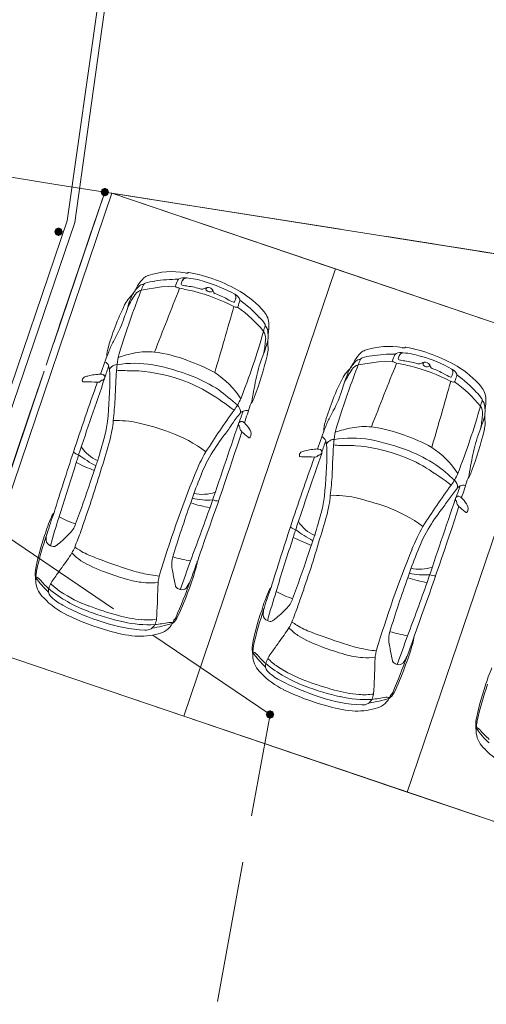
# Model space of a CAD drawing. Header units: metres. Extents: x 6541766 to 6542178, y 5894743 to 5895314.
# Tile 71 of 77: x 6541970.46 to 6541975.4, y 5895270.38 to 5895280.8. Entities that reach past the tile are written whole.
import ezdxf

# ---------------------------------------------------------------- set-up
doc = ezdxf.new("R2010")
doc.units = ezdxf.units.M
for name, pattern in [('0.5_0.5', [1, 0.5, -0.5]), ('1.5_0.5', [2, 1.5, -0.5]), ('DASHED', [0.75, 0.5, -0.25]), ('egkk-500', [2, 1.5, -0.5]), ('egug-500', [1, 0.5, -0.5])]:
    doc.linetypes.add(name, pattern=pattern)
for name, color, linetype in [('217-kontur klasyfikacyjny', 7, 'Continuous'), ('218-kontur użytku gruntowego', 7, 'Continuous'), ('219-działka ewidencyjna', 7, 'Continuous'), ('jezdnia', 7, 'Continuous')]:
    doc.layers.add(name, color=color, linetype=linetype)
for name, color, linetype, lineweight in [('_dr_obrzeże 8x30', 210, 'Continuous', 30), ('A-OZNACZENIA', 7, 'Continuous', 15), ('A-PZT', 4, 'Continuous', 9), ('IE - podklad', 8, 'Continuous', 9)]:
    doc.layers.add(name, color=color, linetype=linetype, lineweight=lineweight)

# ---------------------------------------------------------------- blocks, each defined once
blk = doc.blocks.new('blok - podklad szary rfqfqw')
at = {"color": 8, "linetype": 'ByBlock', "lineweight": 9}
for p, q in [((6541971.746, 5895277.943), (6541971.962, 5895277.976)), ((6541971.962, 5895277.976), (6541972.11, 5895277.983)), ((6541974.044, 5895277.15), (6541974.26, 5895277.184)), ((6541974.26, 5895277.184), (6541974.408, 5895277.191))]:
    blk.add_line(p, q, dxfattribs=at)
for centre, radius, start, end in [((6541972.069, 5895277.332), 0.806, 79.8058, 107.9343), ((6541972.245, 5895278.308), 0.186, 259.705, 266.6901), ((6541972.233, 5895278.137), 0.0144, 274.9766, 317.7461), ((6541972.249, 5895278.121), 0.00831, 80.0944, 131.6439), ((6541971.957, 5895276.51), 1.646, 59.4839, 79.7164), ((6541972.067, 5895277.775), 0.418, 134.7877, 149.3689), ((6541971.761, 5895277.948), 0.0527, 81.86, 140.5345), ((6541972.065, 5895277.852), 0.331, 153.5248, 164.1484), ((6541971.801, 5895277.982), 0.0372, 110.4707, 151.415), ((6541971.856, 5895277.979), 0.124, 106.3103, 132.0834), ((6541971.923, 5895277.624), 0.415, 94.756, 109.0121), ((6541972.125, 5895276.516), 1.541, 89.507, 98.8484), ((6541972.368, 5895277.928), 0.264, 152.9041, 168.04), ((6541972.163, 5895278.033), 0.0338, 117.7485, 152.7719), ((6541972.197, 5895277.95), 0.124, 77.9747, 113.7444), ((6541972.281, 5895277.99), 0.113, 147.9171, 171.2703), ((6541972.18, 5895278.006), 0.0108, 174.4974, 263.7244), ((6541972.222, 5895278.028), 0.0425, 88.9958, 150.1846), ((6541972.158, 5895277.225), 0.849, 72.4169, 85.5758), ((6541971.985, 5895276.548), 1.546, 60.8798, 73.8908), ((6541984.427, 5895273.09), 13.578, 159.0591, 161.2754), ((6541973.123, 5895276.968), 1.715, 147.2412, 152.3476), ((6541971.385, 5895278.12), 0.348, 315.7363, 326.4254), ((6541971.998, 5895277.7), 0.395, 134.7168, 152.0167), ((6541970.526, 5895278.587), 1.325, 330.1157, 333.0891), ((6541971.778, 5895277.829), 0.118, 105.7646, 145.2232), ((6542310.545, 5895143.979), 363.952, 158.39937, 158.51365), ((6541972.119, 5895277.982), 0.0088, 172.767, 254.0196), ((6541972.265, 5895278.394), 0.446, 250.5218, 255.3812), ((6541970.647, 5895270.71), 7.407, 77.0841, 78.2731), ((6541972.376, 5895278.971), 0.996, 258.6069, 262.089), ((6541972.154, 5895277.265), 0.724, 71.8978, 83.2716), ((6541971.824, 5895276.023), 1.966, 62.673, 75.9051), ((6541972.39, 5895277.996), 0.0435, 255.0417, 305.5577), ((6541972.45, 5895277.908), 0.0632, 67.5345, 123.4072), ((6541972.451, 5895277.951), 0.02, 100.2879, 174.0191), ((6541972.462, 5895277.959), 0.0319, 189.5608, 232.019), ((6541972.475, 5895277.974), 0.0514, 231.6454, 287.7794), ((6541972.461, 5895277.92), 0.048, 27.5279, 73.1634), ((6541972.485, 5895277.94), 0.0164, 287.7624, 27.7535), ((6541972.353, 5895277.859), 0.172, 21.6957, 28.9713), ((6541972.541, 5895277.932), 0.0303, 198.6057, 245.0404), ((6541972.213, 5895277.037), 0.924, 61.2493, 70.0283), ((6541972.682, 5895277.793), 0.119, 25.8657, 62.3963), ((6541972.701, 5895277.868), 0.0473, 340.9299, 40.1633), ((6541972.308, 5895277.099), 0.96, 39.74, 59.7198), ((6541973.941, 5895276.608), 2.647, 152.9043, 163.8747), ((6541967.107, 5895279.179), 4.714, 340.81, 343.0265), ((6541971.934, 5895277.596), 0.411, 136.8307, 147.9741), ((6541972.407, 5895277.537), 0.835, 155.2904, 161.4417), ((6541973.02, 5895278.493), 0.742, 240.7002, 246.2738), ((6541972.725, 5895277.823), 0.00955, 247.917, 337.5626), ((6541972.568, 5895277.897), 0.184, 335.0381, 346.1035), ((6541978.396, 5895275.926), 5.92, 161.2194, 161.8449), ((6541972.775, 5895277.837), 0.0162, 342.949, 29.6009), ((6541971.957, 5895276.698), 1.412, 42.6073, 53.775), ((6541914.86, 5895294.082), 60.122, 343.56261, 344.25718), ((6541972.765, 5895277.841), 0.0812, 241.7979, 263.9946), ((6541972.757, 5895277.773), 0.0134, 265.402, 349.939), ((6541971.978, 5895276.643), 1.369, 39.0367, 54.8627), ((6541972.899, 5895277.577), 0.2, 0.4764, 42.4249), ((6541970.186, 5895278.138), 1.464, 329.7245, 339.6581), ((6541972.795, 5895277.427), 0.304, 31.9792, 48.5255), ((6541973.031, 5895277.572), 0.0269, 345.4613, 35.4112), ((6541965.047, 5895279.801), 8.317, 338.7888, 343.979), ((6541968.647, 5895278.731), 4.562, 344.4194, 345.1986), ((6541972.934, 5895277.432), 0.13, 356.9947, 34.3505), ((6541973.026, 5895277.518), 0.0565, 6.5654, 56.4162), ((6541972.814, 5895277.458), 0.276, 342.1756, 14.0908), ((6541973.571, 5895277.442), 0.482, 170.2135, 176.3126), ((6541972.709, 5895277.572), 0.389, 352.9061, 0.9663), ((6541972.031, 5895277.072), 0.666, 150.5441, 160.8639), ((6541976.876, 5895275.673), 5.597, 161.4995, 163.4094), ((6541969.18, 5895277.823), 3.904, 352.0047, 354.1522), ((6541973.351, 5895277.388), 0.265, 174.4329, 186.0042), ((6541976.989, 5895275.112), 5.997, 158.6971, 161.1201), ((6541971.669, 5895277.24), 0.289, 159.0107, 181.2399), ((6541972.212, 5895277.083), 0.725, 164.9893, 174.4274), ((6541972.031, 5895275.593), 1.721, 101.7792, 107.9165), ((6541971.817, 5895276.547), 0.743, 84.6537, 100.5897), ((6541971.685, 5895275.768), 1.532, 68.977, 82.4703), ((6541969.647, 5895278.484), 3.606, 339.6223, 342.0573), ((6541972.859, 5895277.324), 0.231, 344.2599, 9.0144), ((6541974.366, 5895276.983), 0.418, 134.7877, 149.3689), ((6541974.154, 5895277.187), 0.124, 106.3103, 132.0834), ((6541974.367, 5895276.54), 0.806, 79.8058, 107.9343), ((6541974.462, 5895277.241), 0.0338, 117.7485, 152.7719), ((6541974.496, 5895277.158), 0.124, 77.9747, 113.7444), ((6541974.521, 5895277.236), 0.0425, 88.9958, 150.1846), ((6541974.543, 5895277.516), 0.186, 259.705, 266.6901), ((6541974.456, 5895276.432), 0.849, 72.4169, 85.5758), ((6541974.531, 5895277.345), 0.0144, 274.9766, 317.7461), ((6541974.548, 5895277.329), 0.00831, 80.0944, 131.6439), ((6541974.255, 5895275.718), 1.646, 59.4839, 79.7164), ((6541971.318, 5895277.103), 0.0912, 24.1604, 62.1018), ((6541971.674, 5895276.024), 1.144, 80.2642, 99.2527), ((6541971.669, 5895275.543), 1.749, 60.7333, 71.1387), ((6541969.4, 5895278.134), 3.784, 339.4641, 346.6666), ((6541974.363, 5895276.717), 1.431, 159.0783, 168.8723), ((6541974.297, 5895276.908), 0.395, 134.7168, 152.0167), ((6541972.824, 5895277.795), 1.325, 330.1157, 333.0891), ((6541974.059, 5895277.156), 0.0527, 81.86, 140.5345), ((6541974.363, 5895277.06), 0.331, 153.5248, 164.1484), ((6541974.099, 5895277.19), 0.0372, 110.4707, 151.415), ((6541974.221, 5895276.832), 0.415, 94.756, 109.0121), ((6542312.843, 5895143.187), 363.952, 158.39937, 158.51365), ((6541974.424, 5895275.724), 1.541, 89.507, 98.8484), ((6541974.666, 5895277.136), 0.264, 152.9041, 168.04), ((6541974.417, 5895277.19), 0.0088, 172.767, 254.0196), ((6541974.563, 5895277.602), 0.446, 250.5218, 255.3812), ((6541972.945, 5895269.918), 7.407, 77.0841, 78.2731), ((6541974.579, 5895277.197), 0.113, 147.9171, 171.2703), ((6541974.479, 5895277.214), 0.0108, 174.4974, 263.7244), ((6541974.674, 5895278.179), 0.996, 258.6069, 262.089), ((6541974.452, 5895276.473), 0.724, 71.8978, 83.2716), ((6541974.689, 5895277.204), 0.0435, 255.0417, 305.5577), ((6541974.284, 5895275.756), 1.546, 60.8798, 73.8908), ((6541974.749, 5895277.116), 0.0632, 67.5345, 123.4072), ((6541974.749, 5895277.159), 0.02, 100.2879, 174.0191), ((6541974.759, 5895277.128), 0.048, 27.5279, 73.1634), ((6541973.062, 5895276.53), 1.769, 159.8141, 164.0321), ((6541971.114, 5895277.055), 0.299, 357.7466, 16.4266), ((6541971.511, 5895277.037), 0.124, 115.1851, 145.0442), ((6541971.484, 5895277.082), 0.0718, 85.2264, 111.4836), ((6541973.949, 5895276.895), 2.473, 173.9979, 177.6838), ((6541971.551, 5895277.484), 0.394, 260.3376, 270.4403), ((6541971.39, 5895262.299), 14.792, 88.7176, 89.3643), ((6541971.575, 5895275.298), 1.795, 70.6666, 85.332), ((6541971.399, 5895274.735), 2.462, 68.8879, 79.0297), ((6541972.018, 5895276.289), 0.93, 32.7369, 57.0337), ((6541986.725, 5895272.298), 13.578, 159.0591, 161.2754), ((6541974.232, 5895276.804), 0.411, 136.8307, 147.9741), ((6541975.421, 5895276.176), 1.715, 147.2412, 152.3476), ((6541974.706, 5895276.745), 0.835, 155.2904, 161.4417), ((6541973.683, 5895277.328), 0.348, 315.7363, 326.4254), ((6541974.076, 5895277.037), 0.118, 105.7646, 145.2232), ((6541974.122, 5895275.23), 1.966, 62.673, 75.9051), ((6541974.761, 5895277.166), 0.0319, 189.5608, 232.019), ((6541974.773, 5895277.182), 0.0514, 231.6454, 287.7794), ((6541974.784, 5895277.148), 0.0164, 287.7624, 27.7535), ((6541974.651, 5895277.067), 0.172, 21.6957, 28.9713), ((6541974.84, 5895277.14), 0.0303, 198.6057, 245.0404), ((6541974.511, 5895276.245), 0.924, 61.2493, 70.0283), ((6541974.981, 5895277.001), 0.119, 25.8657, 62.3963), ((6541975, 5895277.076), 0.0473, 340.9299, 40.1633), ((6541974.607, 5895276.307), 0.96, 39.74, 59.7198), ((6541993.928, 5895268.769), 24.084, 160.0961, 161.958), ((6542025.047, 5895258.258), 56.868, 160.7505, 161.6106), ((6541971.164, 5895276.986), 0.0425, 162.466, 191.7098), ((6541971.128, 5895276.977), 0.00586, 181.655, 275.7889), ((6541971.161, 5895276.986), 0.0396, 125.4297, 161.152), ((6541971.169, 5895278.314), 1.343, 268.2875, 269.5614), ((6541971.199, 5895276.912), 0.122, 98.8308, 119.8154), ((6541971.177, 5895275.311), 1.66, 86.3617, 90.6272), ((6541971.294, 5895276.638), 0.411, 96.3225, 106.044), ((6541971.337, 5895276.456), 0.597, 92.1437, 98.5219), ((6541971.292, 5895276.997), 0.0304, 252.6688, 330.2332), ((6541971.317, 5895276.981), 0.0711, 67.4812, 92.3639), ((6541971.339, 5895276.962), 0.0286, 89.6013, 136.7781), ((6541971.333, 5895277.018), 0.0281, 282.5553, 334.8272), ((6541971.33, 5895277.02), 0.0312, 334.5323, 62.1009), ((6541967.036, 5895277.033), 4.378, 353.6907, 0.14), ((6541976.979, 5895276.654), 5.511, 176.4583, 178.6078), ((6541971.624, 5895275.454), 1.632, 58.9218, 70.4707), ((6541971.603, 5895275.353), 1.812, 57.8007, 67.8557), ((6541988.974, 5895273.969), 16.298, 169.3056, 170.1747), ((6541976.24, 5895275.816), 2.647, 152.9043, 163.8747), ((6541969.405, 5895278.387), 4.714, 340.81, 343.0265), ((6541917.158, 5895293.29), 60.122, 343.56261, 344.25718), ((6541975.319, 5895277.701), 0.742, 240.7002, 246.2738), ((6541975.024, 5895277.031), 0.00955, 247.917, 337.5626), ((6541975.063, 5895277.049), 0.0812, 241.7979, 263.9946), ((6541974.866, 5895277.105), 0.184, 335.0381, 346.1035), ((6541975.056, 5895276.981), 0.0134, 265.402, 349.939), ((6541974.276, 5895275.851), 1.369, 39.0367, 54.8627), ((6541980.694, 5895275.134), 5.92, 161.2194, 161.8449), ((6541975.074, 5895277.045), 0.0162, 342.949, 29.6009), ((6541974.255, 5895275.906), 1.412, 42.6073, 53.775), ((6541971.064, 5895274.879), 2.508, 47.3253, 53.1533), ((6541975.093, 5895276.635), 0.304, 31.9792, 48.5255), ((6541975.197, 5895276.785), 0.2, 0.4764, 42.4249), ((6541967.147, 5895277.048), 4.33, 353.5381, 356.5543), ((6541971.259, 5895274.816), 2.366, 51.5831, 59.3211), ((6541972.185, 5895277.072), 0.676, 323.5499, 335.509), ((6541972.991, 5895276.686), 0.0996, 139.7977, 157.5128), ((6541972.741, 5895276.87), 0.211, 325.4927, 342.4836), ((6541972.485, 5895277.346), 1.464, 329.7245, 339.6581), ((6541970.945, 5895277.939), 4.562, 344.4194, 345.1986), ((6541975.33, 5895276.78), 0.0269, 345.4613, 35.4112), ((6541975.324, 5895276.726), 0.0565, 6.5654, 56.4162), ((6541975.008, 5895276.78), 0.389, 352.9061, 0.9663), ((6541980.054, 5895271.369), 9.042, 144.1012, 147.4604), ((6541972.709, 5895276.653), 0.0895, 352.9151, 51.5451), ((6541969.359, 5895277.843), 3.662, 339.1008, 341.1582), ((6541972.839, 5895276.61), 0.0526, 106.7316, 142.6906), ((6541972.864, 5895276.567), 0.102, 80.0491, 112.9336), ((6541464.862, 5895437.588), 532.897, 342.40909, 342.43022), ((6541979.174, 5895274.88), 5.597, 161.4995, 163.4094), ((6541967.345, 5895279.009), 8.317, 338.7888, 343.979), ((6541975.232, 5895276.64), 0.13, 356.9947, 34.3505), ((6541975.112, 5895276.665), 0.276, 342.1756, 14.0908), ((6541975.87, 5895276.65), 0.482, 170.2135, 176.3126), ((6541970.128, 5895276.701), 1.268, 345.6067, 353.2359), ((6541970.239, 5895276.672), 1.216, 344.7588, 354.7737), ((6541971.488, 5895275.515), 1.047, 77.7935, 92.0847), ((6541973.873, 5895275.741), 1.404, 140.0279, 145.8158), ((6541972.804, 5895276.522), 0.028, 120.7743, 215.9227), ((6541972.807, 5895276.527), 0.0261, 81.7607, 132.7462), ((6541972.799, 5895276.497), 0.0571, 43.537, 77.815), ((6541973.967, 5895276.448), 0.289, 159.0107, 181.2399), ((6541974.329, 5895276.28), 0.666, 150.5441, 160.8639), ((6541971.945, 5895277.692), 3.606, 339.6223, 342.0573), ((6541971.478, 5895277.031), 3.904, 352.0047, 354.1522), ((6541975.157, 5895276.532), 0.231, 344.2599, 9.0144), ((6541975.649, 5895276.596), 0.265, 174.4329, 186.0042), ((6541971.018, 5895273.553), 3.064, 70.3839, 76.9638), ((6541971.497, 5895274.96), 1.578, 53.7255, 69.6177), ((6541933.233, 5895289.348), 41.629, 340.1538, 341.9407), ((6542238.263, 5895186.022), 280.49, 161.17552, 161.36705), ((6541970.182, 5895278.266), 3.069, 322.9218, 325.5304), ((6541972.701, 5895276.447), 0.099, 28.943, 36.4132), ((6541972.767, 5895276.486), 0.0223, 349.2167, 23.7181), ((6541972.812, 5895276.479), 0.0227, 172.6031, 211.8602), ((6541972.227, 5895276.005), 0.73, 36.807, 39.231), ((6541971.529, 5895274.877), 2.024, 48.2248, 50.6751), ((6541972.264, 5895276.018), 0.775, 36.0142, 42.0031), ((6541972.817, 5895276.419), 0.0916, 352.2606, 36.5456), ((6541979.287, 5895274.32), 5.997, 158.6971, 161.1201), ((6541974.51, 5895276.291), 0.725, 164.9893, 174.4274), ((6541974.33, 5895274.801), 1.721, 101.7792, 107.9165), ((6541974.115, 5895275.755), 0.743, 84.6537, 100.5897), ((6541973.984, 5895274.976), 1.532, 68.977, 82.4703), ((6541971.698, 5895277.342), 3.784, 339.4641, 346.6666), ((6541976.662, 5895275.925), 1.431, 159.0783, 168.8723), ((6541959.077, 5895279.802), 12.746, 343.2912, 344.4516), ((6541964.456, 5895278.265), 7.215, 342.2099, 344.6258), ((6541974.33, 5895275.106), 2.146, 142.3646, 149.1891), ((6541972.909, 5895276.422), 0.0473, 228.0349, 242.631), ((6541972.89, 5895276.385), 0.00607, 238.2622, 307.2572), ((6541972.87, 5895276.41), 0.0381, 308.8881, 355.8593), ((6541973.617, 5895276.311), 0.0912, 24.1604, 62.1018), ((6541975.36, 5895275.738), 1.769, 159.8141, 164.0321), ((6541973.413, 5895276.263), 0.299, 357.7466, 16.4266), ((6541973.809, 5895276.244), 0.124, 115.1851, 145.0442), ((6541973.783, 5895276.29), 0.0718, 85.2264, 111.4836), ((6541976.248, 5895276.103), 2.473, 173.9979, 177.6838), ((6541973.973, 5895275.232), 1.144, 80.2642, 99.2527), ((6541973.698, 5895273.943), 2.462, 68.8879, 79.0297), ((6541973.968, 5895274.751), 1.749, 60.7333, 71.1387), ((6542002.181, 5895265.925), 32.813, 161.6999, 162.8769), ((6541971.156, 5895276.4), 0.215, 233.3895, 250.0881), ((6541971.444, 5895276.501), 0.397, 213.0792, 246.2195), ((6541973.942, 5895275.356), 1.747, 149.9027, 158.6782), ((6541973.497, 5895276.12), 0.122, 98.8308, 119.8154), ((6541973.592, 5895275.846), 0.411, 96.3225, 106.044), ((6541973.635, 5895275.664), 0.597, 92.1437, 98.5219), ((6541973.616, 5895276.189), 0.0711, 67.4812, 92.3639), ((6541973.629, 5895276.227), 0.0312, 334.5323, 62.1009), ((6541969.334, 5895276.241), 4.378, 353.6907, 0.14), ((6541973.849, 5895276.692), 0.394, 260.3376, 270.4403), ((6541973.688, 5895261.507), 14.792, 88.7176, 89.3643), ((6541973.873, 5895274.506), 1.795, 70.6666, 85.332), ((6541973.901, 5895274.561), 1.812, 57.8007, 67.8557), ((6541974.317, 5895275.497), 0.93, 32.7369, 57.0337), ((6541966.467, 5895277.593), 4.822, 341.6942, 343.189), ((6541972.085, 5895277.557), 1.688, 233.5787, 240.9385), ((6541983.497, 5895272.002), 12.894, 161.2899, 161.5574), ((6541973.789, 5895275.433), 1.514, 149.3482, 160.3725), ((6541996.226, 5895267.976), 24.084, 160.0961, 161.958), ((6542027.346, 5895257.466), 56.868, 160.7505, 161.6106), ((6541973.463, 5895276.194), 0.0425, 162.466, 191.7098), ((6541973.427, 5895276.185), 0.00586, 181.655, 275.7889), ((6541973.46, 5895276.194), 0.0396, 125.4297, 161.152), ((6541973.468, 5895277.522), 1.343, 268.2875, 269.5614), ((6541973.476, 5895274.519), 1.66, 86.3617, 90.6272), ((6541973.59, 5895276.205), 0.0304, 252.6688, 330.2332), ((6541973.637, 5895276.17), 0.0286, 89.6013, 136.7781), ((6541973.631, 5895276.226), 0.0281, 282.5553, 334.8272), ((6541979.278, 5895275.862), 5.511, 176.4583, 178.6078), ((6541973.922, 5895274.662), 1.632, 58.9218, 70.4707), ((6541991.272, 5895273.177), 16.298, 169.3056, 170.1747), ((6542048.302, 5895251.301), 81.133, 162.21844, 162.61444), ((6541972.103, 5895278.245), 2.371, 243.8286, 248.8787), ((6541959.53, 5895279.571), 12.307, 340.4015, 343.4246), ((6541950.322, 5895283.159), 22.107, 340.878, 341.3275), ((6541973.557, 5895274.024), 2.366, 51.5831, 59.3211), ((6541973.363, 5895274.087), 2.508, 47.3253, 53.1533), ((6541959.179, 5895279.909), 12.675, 339.4897, 341.641), ((6541983.838, 5895271.333), 12.429, 157.9902, 163.2473), ((6541974.858, 5895274.87), 2.715, 156.7614, 162.4212), ((6541969.446, 5895276.256), 4.33, 353.5381, 356.5543), ((6541974.484, 5895276.28), 0.676, 323.5499, 335.509), ((6541975.007, 5895275.861), 0.0895, 352.9151, 51.5451), ((6541467.161, 5895436.796), 532.897, 342.40909, 342.43022), ((6541975.29, 5895275.894), 0.0996, 139.7977, 157.5128), ((6541975.04, 5895276.078), 0.211, 325.4927, 342.4836), ((6541982.352, 5895270.577), 9.042, 144.1012, 147.4604), ((6541976.172, 5895274.948), 1.404, 140.0279, 145.8158), ((6541971.657, 5895277.051), 3.662, 339.1008, 341.1582), ((6541975.138, 5895275.818), 0.0526, 106.7316, 142.6906), ((6541975.162, 5895275.775), 0.102, 80.0491, 112.9336), ((6541972.449, 5895276.458), 0.738, 257.2361, 274.2009), ((6541972.392, 5895276.204), 0.424, 257.9276, 288.9754), ((6541972.577, 5895275.93), 0.221, 250.3415, 266.8843), ((6541972.427, 5895275.909), 1.268, 345.6067, 353.2359), ((6541972.537, 5895275.88), 1.216, 344.7588, 354.7737), ((6541973.787, 5895274.723), 1.047, 77.7935, 92.0847), ((6541973.317, 5895272.761), 3.064, 70.3839, 76.9638), ((6542240.562, 5895185.23), 280.49, 161.17552, 161.36705), ((6541972.48, 5895277.474), 3.069, 322.9218, 325.5304), ((6541975.102, 5895275.73), 0.028, 120.7743, 215.9227), ((6541975, 5895275.655), 0.099, 28.943, 36.4132), ((6541975.105, 5895275.735), 0.0261, 81.7607, 132.7462), ((6541975.097, 5895275.705), 0.0571, 43.537, 77.815), ((6541974.563, 5895275.226), 0.775, 36.0142, 42.0031), ((6541984.589, 5895271.292), 13.081, 160.3527, 162.9909), ((6541953.277, 5895282.377), 20.345, 338.9692, 340.6627), ((6541972.678, 5895276.925), 1.301, 251.6947, 261.0106), ((6541973.796, 5895274.168), 1.578, 53.7255, 69.6177), ((6541935.532, 5895288.556), 41.629, 340.1538, 341.9407), ((6541976.628, 5895274.313), 2.146, 142.3646, 149.1891), ((6541975.066, 5895275.694), 0.0223, 349.2167, 23.7181), ((6541975.11, 5895275.687), 0.0227, 172.6031, 211.8602), ((6541974.526, 5895275.213), 0.73, 36.807, 39.231), ((6541973.827, 5895274.085), 2.024, 48.2248, 50.6751), ((6541975.116, 5895275.627), 0.0916, 352.2606, 36.5456), ((6541975.169, 5895275.618), 0.0381, 308.8881, 355.8593), ((6541972.464, 5895274.818), 1.819, 156.5984, 163.1837), ((6541974.134, 5895274.341), 3.537, 159.4042, 163.1847), ((6541982.606, 5895271.853), 12.297, 162.5355, 164.0274), ((6541970.982, 5895275.455), 0.206, 140.7257, 155.5293), ((6541971.405, 5895276.531), 1.121, 241.7882, 251.5495), ((6541961.375, 5895279.01), 12.746, 343.2912, 344.4516), ((6541966.754, 5895277.473), 7.215, 342.2099, 344.6258), ((6541975.207, 5895275.63), 0.0473, 228.0349, 242.631), ((6541975.189, 5895275.593), 0.00607, 238.2622, 307.2572), ((6541970.821, 5895275.539), 0.24, 312.3168, 342.7589), ((6541969.214, 5895276.039), 2.001, 338.5147, 342.6907), ((6542004.48, 5895265.133), 32.813, 161.6999, 162.8769), ((6541973.454, 5895275.608), 0.215, 233.3895, 250.0881), ((6541968.765, 5895276.801), 4.822, 341.6942, 343.189), ((6541974.384, 5895276.764), 1.688, 233.5787, 240.9385), ((6541973.743, 5895275.709), 0.397, 213.0792, 246.2195), ((6541976.241, 5895274.564), 1.747, 149.9027, 158.6782), ((6541976.088, 5895274.641), 1.514, 149.3482, 160.3725), ((6541973.178, 5895274.499), 2.597, 160.9976, 169.4562), ((6541974.894, 5895273.981), 4.371, 161.5402, 166.9449), ((6541970.98, 5895275.296), 0.242, 163.6092, 180.3183), ((6541970.806, 5895275.301), 0.0683, 185.4451, 250.4988), ((6541969.966, 5895276.36), 1.426, 309.0189, 315.5366), ((6541978.55, 5895272.386), 8.025, 158.6654, 159.3258), ((6541974.402, 5895277.452), 2.371, 243.8286, 248.8787), ((6541985.795, 5895271.21), 12.894, 161.2899, 161.5574), ((6541970.832, 5895275.336), 0.11, 244.0523, 259.5567), ((6541970.818, 5895275.252), 0.0255, 254.889, 296.0443), ((6541970.687, 5895275.471), 0.281, 300.4883, 308.8023), ((6541970.509, 5895275.456), 0.583, 329.4877, 336.0301), ((6541970.767, 5895274.708), 0.581, 55.6901, 61.7242), ((6541971.513, 5895275.861), 0.792, 238.1657, 250.6541), ((6539967.945, 5895987.351), 2127.191, 340.430856, 340.440963), ((6542050.6, 5895250.509), 81.133, 162.21844, 162.61444), ((6541961.829, 5895278.779), 12.307, 340.4015, 343.4246), ((6541952.621, 5895282.366), 22.107, 340.878, 341.3275), ((6541986.137, 5895270.541), 12.429, 157.9902, 163.2473), ((6541968.4, 5895276.848), 3.11, 323.7162, 327.1378), ((6541971.417, 5895275.53), 0.548, 222.3984, 235.5549), ((6541973.255, 5895280.236), 5.501, 248.6268, 252.2742), ((6541972.357, 5895275.039), 0.288, 164.1174, 185.311), ((6541972.905, 5895278.313), 3.3, 255.5223, 258.8556), ((6541961.478, 5895279.117), 12.675, 339.4897, 341.641), ((6541977.157, 5895274.078), 2.715, 156.7614, 162.4212), ((6541903.855, 5895322.821), 82.353, 324.41719, 324.50796), ((6541971.779, 5895276.178), 1.289, 238.5622, 251.4013), ((6541972.13, 5895276.577), 1.674, 250.8174, 257.1755), ((6541974.26, 5895275.319), 2.21, 187.9682, 193.4188), ((6542013.457, 5895260.177), 43.801, 160.115, 160.5371), ((6541969.28, 5895275.883), 3.171, 338.8242, 343.5418), ((6541971.963, 5895275.106), 0.378, 341.2564, 354.8754), ((6541974.691, 5895275.412), 0.424, 257.9276, 288.9754), ((6541971.052, 5895274.937), 0.429, 174.9988, 188.1418), ((6541971.338, 5895274.86), 0.71, 171.286, 181.2654), ((6541970.63, 5895274.87), 0.0345, 54.0892, 90.8866), ((6541971.434, 5895275.46), 0.981, 214.8844, 226.9167), ((6541970.544, 5895274.758), 0.176, 41.9597, 52.8597), ((6541971.332, 5895275.422), 0.855, 219.714, 228.4765), ((6541971.147, 5895274.648), 0.405, 141.2871, 151.3524), ((6541972.296, 5895277.39), 2.605, 249.1311, 254.6274), ((6541971.85, 5895275.711), 0.868, 253.6294, 266.2865), ((6541972.049, 5895276.164), 1.253, 256.6175, 264.8824), ((6541972.497, 5895274.786), 0.575, 166.892, 178.3096), ((6541986.888, 5895270.5), 13.081, 160.3527, 162.9909), ((6541974.977, 5895276.133), 1.301, 251.6947, 261.0106), ((6541974.747, 5895275.666), 0.738, 257.2361, 274.2009), ((6541974.875, 5895275.138), 0.221, 250.3415, 266.8843), ((6541970.891, 5895274.881), 0.265, 187.9799, 228.276), ((6541970.853, 5895274.758), 0.0908, 162.3135, 215.9884), ((6541971.674, 5895275.884), 1.428, 230.5045, 249.9486), ((6541971.266, 5895274.602), 0.532, 153.2139, 159.8245), ((6541971.189, 5895275.214), 0.551, 223.3218, 237.3813), ((6541971.844, 5895275.251), 0.409, 263.0313, 281.5364), ((6541962.492, 5895275.029), 9.433, 356.5353, 358.6256), ((6541972.144, 5895274.818), 0.036, 198.5964, 232.4177), ((6541965.519, 5895277.304), 7.174, 336.7628, 340.0902), ((6541972.201, 5895274.91), 0.144, 236.8427, 253.1732), ((6541972.177, 5895274.834), 0.0643, 253.5543, 314.1479), ((6541971.912, 5895275.013), 0.383, 323.8595, 336.6184), ((6541976.432, 5895273.549), 3.537, 159.4042, 163.1847), ((6541973.28, 5895274.663), 0.206, 140.7257, 155.5293), ((6541955.576, 5895281.585), 20.345, 338.9692, 340.6627), ((6541971.29, 5895275.209), 0.779, 222.4175, 244.6615), ((6541971.167, 5895275.089), 0.545, 224.7959, 242.3873), ((6541971.658, 5895275.897), 1.38, 236.2745, 250.2505), ((6541969.444, 5895275.757), 2.973, 334.3061, 339.9396), ((6541974.763, 5895274.026), 1.819, 156.5984, 163.1837), ((6541984.905, 5895271.061), 12.297, 162.5355, 164.0274), ((6541973.704, 5895275.739), 1.121, 241.7882, 251.5495), ((6541973.119, 5895274.747), 0.24, 312.3168, 342.7589), ((6541972.113, 5895276.864), 2.556, 242.0347, 252.4908), ((6541972.319, 5895277.549), 3.158, 249.0856, 254.8371), ((6541977.192, 5895273.188), 4.371, 161.5402, 166.9449), ((6541973.279, 5895274.504), 0.242, 163.6092, 180.3183), ((6541972.264, 5895275.568), 1.426, 309.0189, 315.5366), ((6541971.512, 5895275.247), 2.001, 338.5147, 342.6907), ((6541972.063, 5895276.767), 2.519, 243.9284, 254.8168), ((6541972.116, 5895276.98), 2.61, 249.0858, 257.6511), ((6541971.86, 5895275.793), 1.344, 254.1383, 265.4018), ((6541971.812, 5895275.036), 0.585, 264.1433, 279.3453), ((6541971.76, 5895274.475), 0.149, 307.8083, 353.8232), ((6541971.996, 5895274.531), 0.142, 303.7766, 333.6763), ((6541972.156, 5895274.404), 0.0772, 136.2281, 155.2074), ((6541972.058, 5895274.498), 0.0583, 316.4487, 336.0835), ((6541975.477, 5895273.707), 2.597, 160.9976, 169.4562), ((6541973.105, 5895274.509), 0.0683, 185.4451, 250.4988), ((6541972.986, 5895274.679), 0.281, 300.4883, 308.8023), ((6541980.849, 5895271.594), 8.025, 158.6654, 159.3258), ((6541971.857, 5895275.956), 1.614, 251.4574, 267.3754), ((6541971.817, 5895275.504), 1.104, 256.4258, 273.7649), ((6541971.795, 5895274.46), 0.117, 263.9611, 298.31), ((6541971.551, 5895276.17), 1.833, 279.6208, 286.5904), ((6541971.754, 5895275.841), 1.445, 275.3851, 281.3415), ((6541971.88, 5895274.524), 0.224, 281.9403, 330.3808), ((6541972.05, 5895274.371), 0.0545, 69.8647, 102.6118), ((6541972.054, 5895274.384), 0.0406, 54.8385, 68.0329), ((6541971.846, 5895274.537), 0.26, 331.6367, 337.2597), ((6541973.13, 5895274.544), 0.11, 244.0523, 259.5567), ((6541973.117, 5895274.46), 0.0255, 254.889, 296.0443), ((6541970.698, 5895276.056), 3.11, 323.7162, 327.1378), ((6541972.808, 5895274.664), 0.583, 329.4877, 336.0301), ((6541973.715, 5895274.738), 0.548, 222.3984, 235.5549), ((6541973.066, 5895273.916), 0.581, 55.6901, 61.7242), ((6541973.811, 5895275.069), 0.792, 238.1657, 250.6541), ((6539970.243, 5895986.559), 2127.191, 340.430856, 340.440963), ((6541971.844, 5895275.807), 1.536, 253.3201, 263.9539), ((6541971.734, 5895274.991), 0.712, 265.8171, 285.653), ((6541974.078, 5895275.386), 1.289, 238.5622, 251.4013), ((6541975.553, 5895279.444), 5.501, 248.6268, 252.2742), ((6541974.656, 5895274.247), 0.288, 164.1174, 185.311), ((6541975.204, 5895277.521), 3.3, 255.5223, 258.8556), ((6542015.756, 5895259.385), 43.801, 160.115, 160.5371), ((6541974.261, 5895274.314), 0.378, 341.2564, 354.8754), ((6541973.351, 5895274.145), 0.429, 174.9988, 188.1418), ((6541973.636, 5895274.068), 0.71, 171.286, 181.2654), ((6541906.153, 5895322.029), 82.353, 324.41719, 324.50796), ((6541974.594, 5895276.598), 2.605, 249.1311, 254.6274), ((6541974.428, 5895275.785), 1.674, 250.8174, 257.1755), ((6541974.347, 5895275.372), 1.253, 256.6175, 264.8824), ((6541976.558, 5895274.527), 2.21, 187.9682, 193.4188), ((6541971.578, 5895275.091), 3.171, 338.8242, 343.5418), ((6541973.189, 5895274.089), 0.265, 187.9799, 228.276), ((6541972.928, 5895274.078), 0.0345, 54.0892, 90.8866), ((6541973.732, 5895274.668), 0.981, 214.8844, 226.9167), ((6541972.842, 5895273.965), 0.176, 41.9597, 52.8597), ((6541973.631, 5895274.63), 0.855, 219.714, 228.4765), ((6541973.565, 5895273.81), 0.532, 153.2139, 159.8245), ((6541973.487, 5895274.422), 0.551, 223.3218, 237.3813), ((6541973.445, 5895273.856), 0.405, 141.2871, 151.3524), ((6541974.149, 5895274.919), 0.868, 253.6294, 266.2865), ((6541974.142, 5895274.459), 0.409, 263.0313, 281.5364), ((6541974.795, 5895273.993), 0.575, 166.892, 178.3096), ((6541967.817, 5895276.512), 7.174, 336.7628, 340.0902), ((6541974.211, 5895274.221), 0.383, 323.8595, 336.6184), ((6541973.152, 5895273.966), 0.0908, 162.3135, 215.9884), ((6541973.973, 5895275.092), 1.428, 230.5045, 249.9486), ((6541973.957, 5895275.105), 1.38, 236.2745, 250.2505), ((6541964.791, 5895274.237), 9.433, 356.5353, 358.6256), ((6541974.442, 5895274.026), 0.036, 198.5964, 232.4177), ((6541974.499, 5895274.118), 0.144, 236.8427, 253.1732), ((6541971.743, 5895274.965), 2.973, 334.3061, 339.9396), ((6541974.476, 5895274.041), 0.0643, 253.5543, 314.1479), ((6541977.13, 5895273.223), 1.819, 156.5984, 163.1837), ((6541973.588, 5895274.417), 0.779, 222.4175, 244.6615), ((6541973.465, 5895274.297), 0.545, 224.7959, 242.3873), ((6541974.411, 5895276.072), 2.556, 242.0347, 252.4908), ((6541974.415, 5895276.188), 2.61, 249.0858, 257.6511), ((6541974.618, 5895276.757), 3.158, 249.0856, 254.8371), ((6541977.844, 5895272.904), 2.597, 160.9976, 169.4562), ((6541979.56, 5895272.386), 4.371, 161.5402, 166.9449), ((6541974.361, 5895275.975), 2.519, 243.9284, 254.8168), ((6541974.155, 5895275.164), 1.614, 251.4574, 267.3754), ((6541974.159, 5895275.001), 1.344, 254.1383, 265.4018), ((6541974.115, 5895274.712), 1.104, 256.4258, 273.7649), ((6541974.111, 5895274.244), 0.585, 264.1433, 279.3453), ((6541974.058, 5895273.683), 0.149, 307.8083, 353.8232), ((6541974.052, 5895275.049), 1.445, 275.3851, 281.3415), ((6541974.348, 5895273.579), 0.0545, 69.8647, 102.6118), ((6541974.352, 5895273.592), 0.0406, 54.8385, 68.0329), ((6541974.294, 5895273.739), 0.142, 303.7766, 333.6763), ((6541974.144, 5895273.745), 0.26, 331.6367, 337.2597), ((6541974.454, 5895273.612), 0.0772, 136.2281, 155.2074), ((6541974.356, 5895273.705), 0.0583, 316.4487, 336.0835), ((6541974.142, 5895275.015), 1.536, 253.3201, 263.9539), ((6541974.094, 5895273.668), 0.117, 263.9611, 298.31), ((6541973.85, 5895275.378), 1.833, 279.6208, 286.5904), ((6541974.178, 5895273.732), 0.224, 281.9403, 330.3808), ((6541974.033, 5895274.198), 0.712, 265.8171, 285.653), ((6541975.718, 5895273.342), 0.429, 174.9988, 188.1418), ((6541976.004, 5895273.265), 0.71, 171.286, 181.2654), ((6541975.296, 5895273.275), 0.0345, 54.0892, 90.8866), ((6541975.557, 5895273.286), 0.265, 187.9799, 228.276), ((6541976.1, 5895273.865), 0.981, 214.8844, 226.9167), ((6541975.21, 5895273.163), 0.176, 41.9597, 52.8597), ((6541975.998, 5895273.827), 0.855, 219.714, 228.4765), ((6541975.956, 5895273.614), 0.779, 222.4175, 244.6615)]:
    blk.add_arc(centre, radius, start, end, dxfattribs=at)
at = {"color": 8, "linetype": 'Continuous', "lineweight": 9, "extrusion": (0, 0, -1)}
for points in [[(-6541971.328, 5895278.948), (-6541971.328, 5895279.012), (-6541971.315, 5895278.98)], [(-6541971.328, 5895279.012), (-6541971.36, 5895278.935), (-6541971.36, 5895279.025)], [(-6541971.328, 5895279.012), (-6541971.328, 5895278.948), (-6541971.36, 5895278.935)], [(-6541971.36, 5895279.025), (-6541971.36, 5895278.935), (-6541971.392, 5895278.948)], [(-6541971.36, 5895279.025), (-6541971.392, 5895278.948), (-6541971.392, 5895279.012)], [(-6541971.392, 5895279.012), (-6541971.392, 5895278.948), (-6541971.405, 5895278.98)], [(-6541970.838, 5895278.528), (-6541970.838, 5895278.592), (-6541970.825, 5895278.56)], [(-6541970.838, 5895278.592), (-6541970.87, 5895278.515), (-6541970.87, 5895278.605)], [(-6541970.838, 5895278.592), (-6541970.838, 5895278.528), (-6541970.87, 5895278.515)], [(-6541970.87, 5895278.605), (-6541970.87, 5895278.515), (-6541970.902, 5895278.528)], [(-6541970.87, 5895278.605), (-6541970.902, 5895278.528), (-6541970.902, 5895278.592)], [(-6541970.902, 5895278.592), (-6541970.902, 5895278.528), (-6541970.915, 5895278.56)], [(-6541973.078, 5895273.418), (-6541973.078, 5895273.482), (-6541973.065, 5895273.45)], [(-6541973.078, 5895273.482), (-6541973.11, 5895273.405), (-6541973.11, 5895273.495)], [(-6541973.078, 5895273.482), (-6541973.078, 5895273.418), (-6541973.11, 5895273.405)], [(-6541973.11, 5895273.495), (-6541973.11, 5895273.405), (-6541973.142, 5895273.418)], [(-6541973.11, 5895273.495), (-6541973.142, 5895273.418), (-6541973.142, 5895273.482)], [(-6541973.142, 5895273.482), (-6541973.142, 5895273.418), (-6541973.155, 5895273.45)]]:
    blk.add_solid(points, dxfattribs=at)
at = {"layer": '217-kontur klasyfikacyjny', "color": 8, "linetype": 'egkk-500', "lineweight": 9}
for p, q in [((6541971.36, 5895278.98), (6541957.57, 5895238.32)), ((6541989.66, 5895276.094), (6541971.36, 5895278.98))]:
    blk.add_line(p, q, dxfattribs=at)
at = {"layer": '218-kontur użytku gruntowego', "color": 8, "linetype": 'egug-500', "lineweight": 9}
for p, q in [((6541971.36, 5895278.98), (6541961.48, 5895280.54)), ((6541961.48, 5895280.54), (6541971.36, 5895278.98)), ((6541957.57, 5895238.32), (6541971.36, 5895278.98)), ((6541971.36, 5895278.98), (6541957.57, 5895238.32)), ((6541989.66, 5895276.094), (6541971.36, 5895278.98)), ((6541971.36, 5895278.98), (6541989.66, 5895276.094))]:
    blk.add_line(p, q, dxfattribs=at)
at = {"layer": '219-działka ewidencyjna', "color": 8, "linetype": '0.5_0.5', "lineweight": 9}
for p in [(6541961.48, 5895280.54), (6541957.57, 5895238.32), (6541989.66, 5895276.094)]:
    blk.add_line(p, (6541971.36, 5895278.98), dxfattribs=at)
at = {"layer": '_dr_obrzeże 8x30', "color": 8, "lineweight": 9}
for p, q in [((6541970.963, 5895278.675), (6541971.798, 5895284.604)), ((6541971.041, 5895278.657), (6541971.876, 5895284.587)), ((6541969.637, 5895274.788), (6541970.963, 5895278.675)), ((6541969.687, 5895274.687), (6541971.041, 5895278.657))]:
    blk.add_line(p, q, dxfattribs=at)
at = {"layer": 'A-OZNACZENIA', "color": 8, "linetype": 'DASHED', "lineweight": 9, "ltscale": 5}
for p, q in [((6541957.57, 5895238.32), (6541971.36, 5895278.98)), ((6541971.36, 5895278.98), (6541990.13, 5895276.02))]:
    blk.add_line(p, q, dxfattribs=at)
at = {"layer": 'A-PZT', "color": 8, "lineweight": 9}
for p, q in [((6541971.435, 5895278.969), (6541969.829, 5895274.234)), ((6541973.802, 5895278.166), (6541971.435, 5895278.969)), ((6541990.13, 5895276.02), (6541971.436, 5895278.968)), ((6541971.436, 5895278.968), (6541980.905, 5895275.757)), ((6541972.196, 5895273.431), (6541973.802, 5895278.166)), ((6541973.802, 5895278.166), (6541972.196, 5895273.431)), ((6541976.17, 5895277.363), (6541973.802, 5895278.166)), ((6541974.564, 5895272.628), (6541976.17, 5895277.363)), ((6541976.17, 5895277.363), (6541974.564, 5895272.628)), ((6541969.758, 5895274.258), (6541985.928, 5895268.774)), ((6541969.829, 5895274.234), (6541972.196, 5895273.431)), ((6541972.196, 5895273.431), (6541974.564, 5895272.628)), ((6541974.564, 5895272.628), (6541976.931, 5895271.825))]:
    blk.add_line(p, q, dxfattribs=at)
at = {"layer": 'jezdnia', "color": 8, "linetype": '1.5_0.5', "lineweight": 9}
for p, q in [((6541973.11, 5895273.45), (6541969.44, 5895275.93)), ((6541971.47, 5895264.51), (6541973.11, 5895273.45))]:
    blk.add_line(p, q, dxfattribs=at)

msp = doc.modelspace()

# ---------------------------------------------------------------- block references
at = {"layer": 'IE - podklad'}
msp.add_blockref('blok - podklad szary rfqfqw', (0, 0), dxfattribs=at)

doc.saveas('drawing.dxf')
